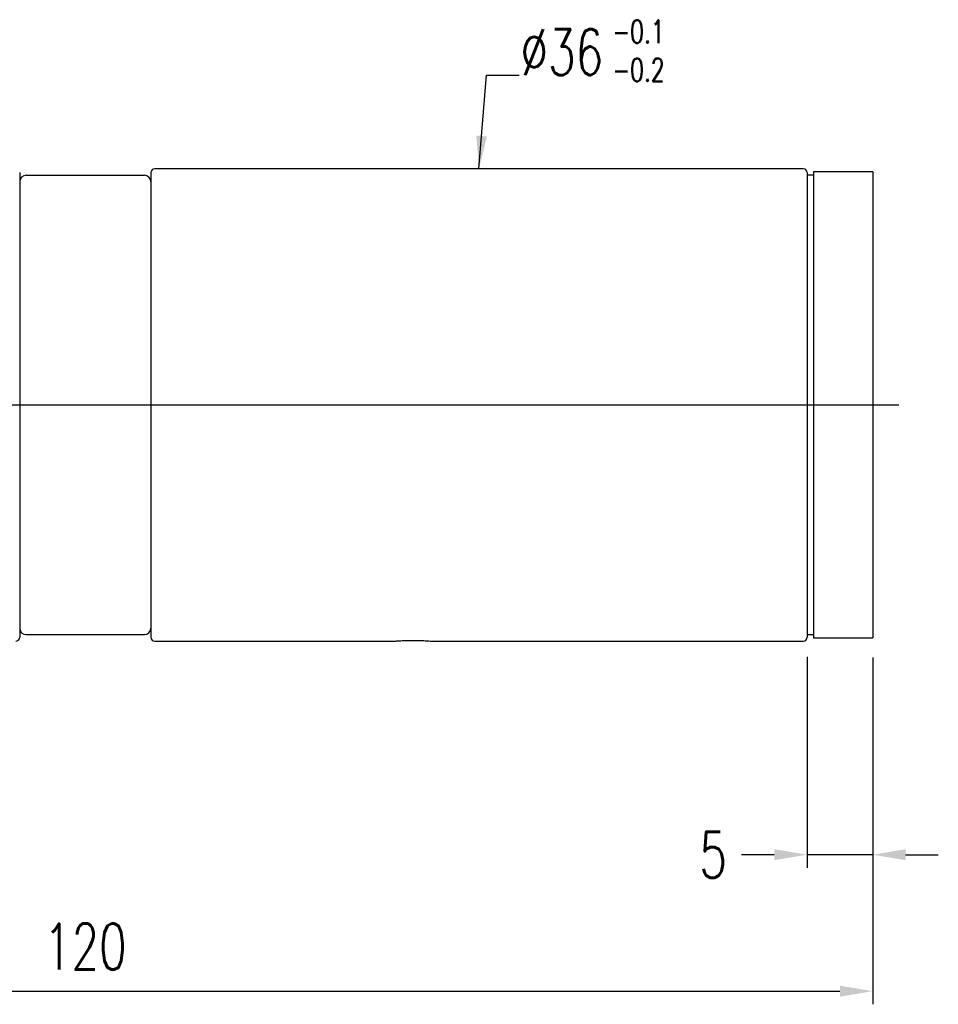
# Model space of a CAD drawing. Header units: inches. Extents: x 18 to 1412, y -76 to 627.
# Tile 41 of 41: x 174 to 244, y 77 to 152. Entities that reach past the tile are written whole.
import ezdxf

# ---------------------------------------------------------------- set-up
doc = ezdxf.new("R2010")
doc.units = ezdxf.units.IN
doc.header["$MEASUREMENT"] = 0
doc.layers.add('DIM', color=4, linetype='Continuous')
doc.styles.add('DIM-7', font='SIMPLEX.shx', dxfattribs={"width": 0.7, "bigfont": 'chineset.shx'})
doc.dimstyles.new('CNS', dxfattribs={"dimtxt": 3.5, "dimasz": 2.5, "dimexe": 1, "dimexo": 1.5, "dimgap": 0.09, "dimtad": 0, "dimdsep": 46, "dimtxsty": 'DIM-7', "dimcen": 0.09, "dimclrd": 1, "dimclre": 1, "dimclrt": 4, "dimadec": 0, "dimazin": 0, "dimtfac": 1, "dimtix": 1, "dimtmove": 2, "dimatfit": 3, "dimfxl": 1, "dimtvp": 0.971429, "dimtolj": 1, "dimarcsym": 0})

# ---------------------------------------------------------------- blocks, each defined once
blk = doc.blocks.new('*D6')
at = {"layer": 'DEFPOINTS', "color": 0, "transparency": 16777216}
for p in [(238.988, 105.154), (118.988, 94.404), (238.988, 78.238)]:
    blk.add_point(p, dxfattribs=at)
at = {"layer": 'DIM', "color": 7, "lineweight": -2, "transparency": 16777216}
for p, q in [((238.988, 103.654), (238.988, 77.238)), ((118.988, 92.904), (118.988, 77.238)), ((121.488, 78.238), (236.488, 78.238))]:
    blk.add_line(p, q, dxfattribs=at)
at = {"layer": 'DIM', "color": 7, "transparency": 16777216}
for points in [[(121.488, 78.655), (121.488, 77.821), (118.988, 78.238)], [(236.488, 78.655), (236.488, 77.821), (238.988, 78.238)]]:
    blk.add_solid(points, dxfattribs=at)
at = {"layer": 'DIM', "color": 7, "transparency": 16777216, "insert": (178.988, 81.638), "char_height": 3.5, "attachment_point": 5, "style": 'DIM-7'}
blk.add_mtext('\\A1;120', dxfattribs=at)
blk = doc.blocks.new('*D7')
at = {"layer": 'DEFPOINTS', "color": 0, "transparency": 16777216}
for p in [(233.988, 105.204), (238.988, 105.154), (233.988, 88.637)]:
    blk.add_point(p, dxfattribs=at)
at = {"layer": 'DIM', "color": 7, "lineweight": -2, "transparency": 16777216}
for p, q in [((233.988, 103.704), (233.988, 87.637)), ((238.988, 103.654), (238.988, 87.637)), ((231.488, 88.637), (228.988, 88.637)), ((238.988, 88.637), (233.988, 88.637)), ((241.488, 88.637), (243.988, 88.637))]:
    blk.add_line(p, q, dxfattribs=at)
at = {"layer": 'DIM', "color": 7, "transparency": 16777216}
for points in [[(231.488, 89.054), (231.488, 88.22), (233.988, 88.637)], [(241.488, 89.054), (241.488, 88.22), (238.988, 88.637)]]:
    blk.add_solid(points, dxfattribs=at)
at = {"layer": 'DIM', "color": 7, "transparency": 16777216, "insert": (226.831, 88.637), "char_height": 3.5, "attachment_point": 5, "style": 'DIM-7'}
blk.add_mtext('\\A1;5', dxfattribs=at)

msp = doc.modelspace()

# ---------------------------------------------------------------- linework, layer by layer
at = {"layer": 'DIM', "color": 7}
for p, q in [((174.488, 140.404), (183.488, 140.404)), ((183.988, 140.604), (183.988, 122.904)), ((233.688, 140.904), (184.288, 140.904)), ((233.988, 140.404), (233.988, 105.404)), ((234.488, 140.404), (233.988, 140.404)), ((234.488, 140.654), (234.488, 105.154)), ((238.988, 140.654), (234.488, 140.654)), ((234.488, 140.404), (234.488, 105.404)), ((238.988, 140.654), (238.988, 105.154)), ((173.988, 139.904), (173.988, 105.904)), ((183.988, 139.904), (183.988, 105.904)), ((116.988, 122.904), (177.868, 122.904)), ((176.988, 122.904), (237.868, 122.904)), ((183.988, 122.904), (183.988, 105.204)), ((231.988, 122.904), (236.488, 122.904)), ((232.488, 122.904), (240.988, 122.904)), ((234.488, 122.904), (236.988, 122.904)), ((236.988, 122.904), (238.988, 122.904)), ((174.484, 105.404), (183.488, 105.404)), ((233.988, 105.404), (234.488, 105.404)), ((234.488, 105.154), (238.988, 105.154)), ((184.288, 104.904), (202.507, 104.904)), ((205.487, 104.904), (233.688, 104.904))]:
    msp.add_line(p, q, dxfattribs=at)
for centre, radius, start, end in [((174.488, 139.904), 0.5, 90, 180), ((183.488, 139.904), 0.5, 0, 90), ((184.288, 140.604), 0.3, 90, 180), ((233.688, 140.604), 0.3, 0, 90), ((174.488, 105.904), 0.5, 180, 270), ((183.488, 105.904), 0.5, 270, 0), ((173.688, 105.204), 0.3, 270, 0), ((184.288, 105.204), 0.3, 180, 270), ((233.688, 105.204), 0.3, 270, 0)]:
    msp.add_arc(centre, radius, start, end, dxfattribs=at)
for points, knots in [([(173.988, 140.604), (173.988, 140.59), (173.988, 140.575), (173.988, 140.33), (173.988, 139.984), (173.988, 139.081), (173.988, 138.528), (173.988, 137.222), (173.988, 136.461), (173.988, 133.97), (173.988, 131.962), (173.988, 127.63), (173.988, 125.262), (173.988, 121.74), (173.988, 120.548), (173.988, 118.239), (173.988, 117.117), (173.988, 114.938), (173.988, 113.883), (173.988, 111.933), (173.988, 111.023), (173.988, 109.342), (173.988, 108.596), (173.988, 107.292), (173.988, 106.728), (173.988, 105.824), (173.988, 105.483), (173.988, 105.236), (173.988, 105.22), (173.988, 105.204)], [0.0582247, 0.0582247, 0.0582247, 0.0582247, 0.0624972, 0.0624972, 0.1249944, 0.1249944, 0.1874916, 0.1874916, 0.2499889, 0.2499889, 0.3749833, 0.3749833, 0.4999777, 0.4999777, 0.5624749, 0.5624749, 0.6249722, 0.6249722, 0.6874694, 0.6874694, 0.7499666, 0.7499666, 0.8124638, 0.8124638, 0.874961, 0.874961, 0.9374582, 0.9374582, 0.942055, 0.942055, 0.942055, 0.942055]), ([(233.988, 140.604), (233.988, 140.59), (233.988, 140.575), (233.988, 140.33), (233.988, 139.984), (233.988, 139.081), (233.988, 138.528), (233.988, 137.222), (233.988, 136.461), (233.988, 133.97), (233.988, 131.962), (233.988, 127.63), (233.988, 125.262), (233.988, 121.74), (233.988, 120.548), (233.988, 118.239), (233.988, 117.117), (233.988, 114.938), (233.988, 113.883), (233.988, 111.933), (233.988, 111.023), (233.988, 109.342), (233.988, 108.596), (233.988, 107.292), (233.988, 106.728), (233.988, 105.824), (233.988, 105.483), (233.988, 105.236), (233.988, 105.22), (233.988, 105.204)], [0.0582247, 0.0582247, 0.0582247, 0.0582247, 0.0624972, 0.0624972, 0.1249944, 0.1249944, 0.1874916, 0.1874916, 0.2499889, 0.2499889, 0.3749833, 0.3749833, 0.4999777, 0.4999777, 0.5624749, 0.5624749, 0.6249722, 0.6249722, 0.6874694, 0.6874694, 0.7499666, 0.7499666, 0.8124638, 0.8124638, 0.874961, 0.874961, 0.9374582, 0.9374582, 0.942055, 0.942055, 0.942055, 0.942055]), ([(202.49, 104.905), (202.484, 104.904), (202.495, 104.905), (202.5, 104.905), (202.517, 104.907), (202.565, 104.911), (202.638, 104.916), (202.711, 104.922), (202.811, 104.929), (202.929, 104.936), (203.048, 104.943), (203.189, 104.95), (203.341, 104.955), (203.492, 104.961), (203.658, 104.965), (203.825, 104.966), (203.992, 104.968), (204.164, 104.967), (204.327, 104.964), (204.49, 104.961), (204.649, 104.955), (204.79, 104.949), (204.932, 104.943), (205.06, 104.935), (205.164, 104.928), (205.268, 104.921), (205.351, 104.915), (205.406, 104.911), (205.46, 104.907), (205.486, 104.904), (205.49, 104.904)], [0, 0, 0, 0, 0.036519, 0.036519, 0.036519, 0.143525, 0.143525, 0.143525, 0.250664, 0.250664, 0.250664, 0.358137, 0.358137, 0.358137, 0.465627, 0.465627, 0.465627, 0.572787, 0.572787, 0.572787, 0.679786, 0.679786, 0.679786, 0.787043, 0.787043, 0.787043, 0.894575, 0.894575, 0.894575, 1, 1, 1, 1])]:
    msp.add_open_spline(points, degree=3, knots=knots, dxfattribs=at)

# ---------------------------------------------------------------- texts
at = {"layer": 'DIM', "color": 7, "insert": (212.149, 148.042), "char_height": 3.5, "attachment_point": 7, "style": 'DIM-7'}
msp.add_mtext('\\A1;%%C36', dxfattribs=at)
at = {"layer": 'DIM', "color": 7, "insert": (219.142, 152.226), "char_height": 1.75, "width": 14.45024, "attachment_point": 1, "style": 'DIM-7'}
msp.add_mtext('-0.1\\P-0.2', dxfattribs=at)

# ---------------------------------------------------------------- dimensions: what is measured, and where the dimension line sits
at = {"layer": 'DIM', "color": 7}
dim = msp.add_linear_dim(base=(238.988, 78.238), p1=(118.988, 94.404), p2=(238.988, 105.154), dimstyle='CNS', override={"dimclrd": 7, "dimclre": 7, "dimclrt": 7}, dxfattribs=at)
dim.commit()
dim.dimension.update_dxf_attribs({"geometry": '*D6', "text_midpoint": (178.988, 81.638)})
dim = msp.add_linear_dim(base=(233.988, 88.637), p1=(238.988, 105.154), p2=(233.988, 105.204), dimstyle='CNS', override={"dimclrd": 7, "dimclre": 7, "dimclrt": 7}, dxfattribs=at)
dim.commit()
dim.dimension.update_dxf_attribs({"geometry": '*D7', "text_midpoint": (226.831, 88.637), "dimtype": 160})

# ---------------------------------------------------------------- leaders
at = {"layer": 'DIM', "color": 7, "annotation_type": 0, "has_hookline": 1, "hookline_direction": 0, "text_width": 6.067}
msp.add_leader([(208.988, 140.904), (209.559, 148.042), (212.059, 148.042)], dimstyle='CNS', override={"dimclrd": 7, "dimclre": 7, "dimclrt": 7}, dxfattribs=at)

doc.saveas('drawing.dxf')
